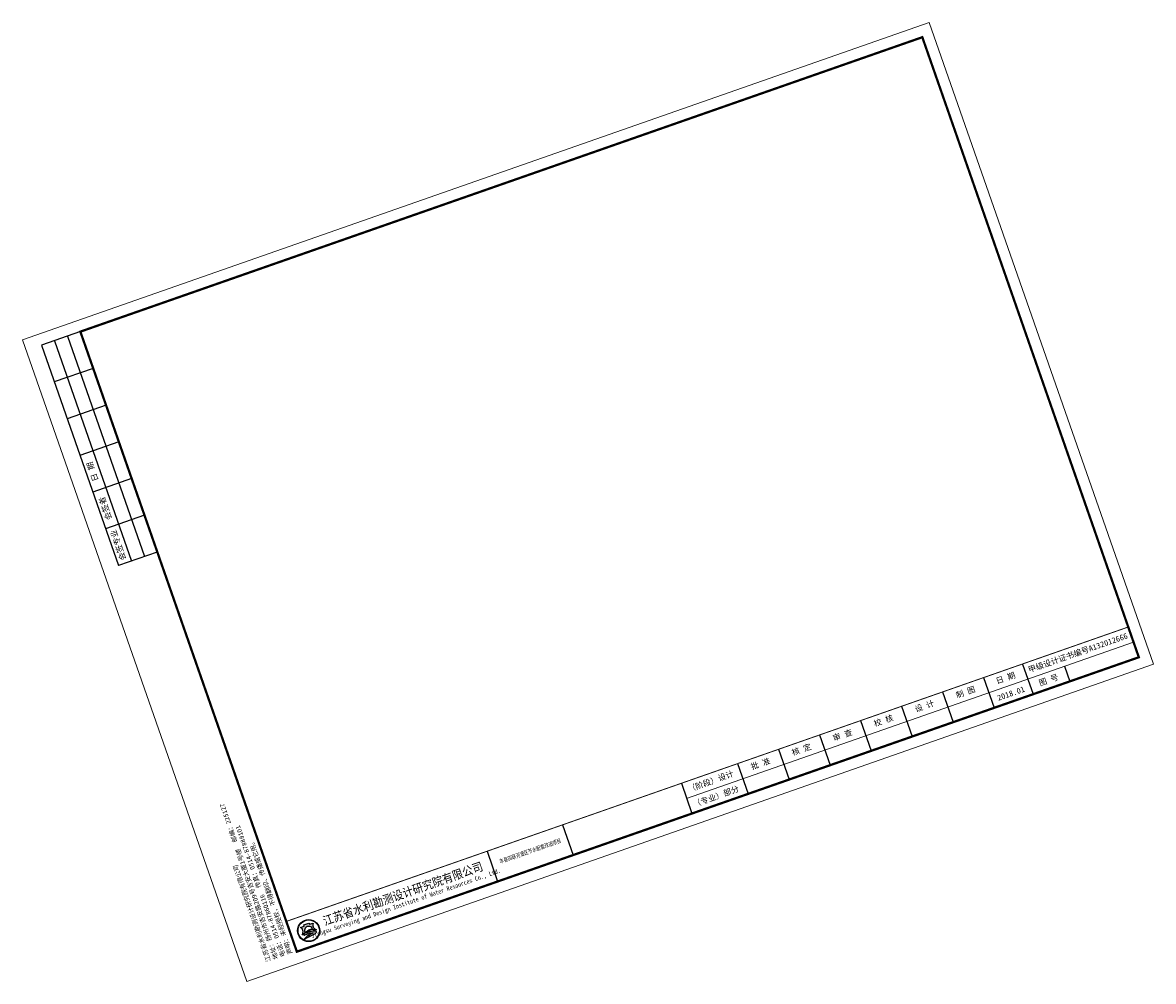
# Model space of a CAD drawing. Header units: millimetres. Extents: x -1851 to 142262423, y -629789 to 22327943.
# Tile 68 of 69: x 8231183 to 8899264, y 4127401 to 4693421. Entities that reach past the tile are written whole.
import ezdxf
from ezdxf.enums import TextEntityAlignment as Align

# ---------------------------------------------------------------- set-up
doc = ezdxf.new("R2010")
doc.units = ezdxf.units.MM
doc.layers.add('断面', color=7, linetype='Continuous')
doc.styles.add('LYJFS', font='times.ttf', dxfattribs={"width": 0.7})
doc.styles.add('仿宋', font='FangSong_GB2312.ttf')
doc.styles.add('宋体', font='txt', dxfattribs={"height": 3.5})

# ---------------------------------------------------------------- blocks, each defined once
blk = doc.blocks.new('tk')
h = blk.add_hatch(color=152)
h.dxf.hatch_style = 1
h.paths.add_polyline_path([(6876.364125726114, 854.2295714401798, 1), (6866.686434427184, 854.2295714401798, 1)])
h.paths.add_polyline_path([(6876.201261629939, 854.2295714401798, 1), (6866.84929852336, 854.2295714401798, 1)], flags=16)
h = blk.add_hatch(color=152)
h.dxf.hatch_style = 1
edge = h.paths.add_edge_path()
edge.add_arc((6873.407199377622, 851.8047045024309), 1.461698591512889, 43.31770961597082, 70.37003522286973)
edge.add_arc((6872.0275850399, 847.9366998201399), 5.568375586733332, 70.37003522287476, 84.52854590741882)
edge.add_arc((6871.440752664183, 841.8102204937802), 11.72289597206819, 84.5285459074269, 95.17746754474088)
edge.add_arc((6871.582339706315, 852.1014277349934), 1.831337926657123, 111.7965680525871, 130.9174013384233, ccw=False)
edge.add_arc((6873.47809212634, 847.3608850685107), 6.936886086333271, 98.84274785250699, 111.79656805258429, ccw=False)
edge.add_arc((6874.544451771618, 840.506451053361), 13.873772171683, 95.21036804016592, 98.84274785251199, ccw=False)
edge.add_ellipse((6871.525280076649, 854.5219636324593), major_axis=(-1.773815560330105, 0), ratio=0.8776980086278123, start_angle=172.6538623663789, end_angle=176.9129867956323)
edge.add_arc((6873.117644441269, 844.1909795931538), 10.24870363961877, 88.99992913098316, 98.52267106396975)
edge.add_arc((6872.724314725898, 846.8157053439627), 7.594670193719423, 98.5226710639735, 116.8491039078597)
edge.add_arc((6869.849912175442, 852.4939579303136), 1.230336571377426, 116.8491039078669, 139.2900683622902)
edge.add_arc((6869.065436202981, 853.1689503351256), 0.1954369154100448, 139.2900683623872, 263.050638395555)
edge.add_arc((6869.248585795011, 854.6715617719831), 1.70916902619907, 263.0506383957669, 272.136251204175)
edge.add_arc((6870.416233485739, 823.3689317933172), 29.61523112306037, 88.46268833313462, 92.13625120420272, ccw=False)
edge.add_arc((6871.07395213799, 847.876297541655), 5.099041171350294, 68.07113774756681, 88.46268833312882, ccw=False)
edge.add_arc((6875.183614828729, 831.3122526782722), 21.4080615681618, 95.91294384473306, 98.79521578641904)
edge.add_arc((6873.816328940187, 840.1492628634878), 12.46590188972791, 98.79521578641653, 117.8496747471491)
edge.add_arc((6932.315236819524, 613.7362839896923), 245.9934265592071, 104.7703900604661, 105.15790668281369, ccw=False)
edge.add_line((6869.600177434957, 851.6009245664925), (6868.796656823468, 851.2750728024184))
edge.add_arc((6890.157828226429, 754.105500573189), 99.48982566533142, 100.90627282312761, 102.39834375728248, ccw=False)
edge.add_line((6871.334059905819, 851.7983414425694), (6870.72346251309, 851.6097564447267))
edge.add_arc((6868.414090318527, 880.2016823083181), 28.68503833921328, 274.6177604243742, 279.6944367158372)
edge.add_arc((6872.474319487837, 856.4344682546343), 4.573507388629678, 279.694436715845, 287.6119267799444)
edge.add_arc((6873.358587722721, 853.648913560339), 1.650966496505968, 287.6119267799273, 311.5140981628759)
edge.add_arc((6874.270477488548, 852.6187205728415), 0.2751610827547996, 311.5140981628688, 403.3177096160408)
edge = h.paths.add_edge_path()
edge.add_arc((6875.946394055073, 855.3665725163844), 2.066422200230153, 138.9741968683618, 204.1180883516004, ccw=False)
edge.add_line((6874.387456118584, 856.7229696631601), (6872.690352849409, 856.7229696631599))
edge.add_line((6872.69035284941, 856.7229696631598), (6872.69035284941, 857.3096342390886))
edge.add_line((6872.69035284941, 857.3096342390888), (6870.360207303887, 857.3096342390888))
edge.add_line((6870.360207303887, 857.3096342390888), (6870.360207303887, 856.7229696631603))
edge.add_line((6870.360207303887, 856.7229696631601), (6868.663104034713, 856.7229696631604))
edge.add_arc((6867.104166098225, 855.3665725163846), 2.066422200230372, -24.118088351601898, 41.0258031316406, ccw=False)
edge.add_arc((6865.567634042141, 856.05447875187), 3.749914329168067, 314.34412131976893, 335.8819116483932, ccw=False)
edge.add_arc((6867.522236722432, 856.4070458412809), 3.106664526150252, 282.3877277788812, 290.1465811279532)
edge.add_arc((6864.457993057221, 864.7594382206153), 12.00340818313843, 290.1465811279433, 296.6495194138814)
edge.add_ellipse((6871.525280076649, 854.5219636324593), major_axis=(-1.773815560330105, 0), ratio=0.8776980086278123, start_angle=176.9129867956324, end_angle=378.37473811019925, ccw=False)
edge.add_ellipse((6871.525280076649, 854.5219636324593), major_axis=(-1.773815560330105, 0), ratio=0.8776980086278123, start_angle=172.653862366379, end_angle=176.9129867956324, ccw=False)
edge.add_ellipse((6871.525280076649, 854.5219636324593), major_axis=(-1.773815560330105, 0), ratio=0.8776980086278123, start_angle=161.6252618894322, end_angle=172.653862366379, ccw=False)
edge.add_arc((6878.592567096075, 864.759438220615), 12.00340818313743, 243.3504805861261, 249.853418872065)
edge.add_arc((6875.528323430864, 856.4070458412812), 3.106664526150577, 249.8534188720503, 257.61227222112)
edge.add_arc((6877.482926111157, 856.05447875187), 3.74991432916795, 204.1180883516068, 225.6558786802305, ccw=False)
at = {"lineweight": 0}
for p, q in [((6838.597780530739, 842.2295714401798), (6838.597780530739, 1139.229571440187)), ((6838.597780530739, 1139.229571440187), (7258.597780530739, 1139.229571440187)), ((7258.597780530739, 1139.229571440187), (7258.597780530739, 842.2295714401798)), ((7253.597780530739, 854.2295714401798), (7046.597780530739, 854.2295714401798)), ((7258.597780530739, 842.2295714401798), (6838.597780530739, 842.2295714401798))]:
    blk.add_line(p, q, dxfattribs=at)
for p, q in [((6863.597780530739, 1134.229571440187), (6845.597780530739, 1134.229571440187)), ((6845.597780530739, 1134.229571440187), (6845.597780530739, 1032.229571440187)), ((6851.597780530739, 1134.229571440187), (6851.597780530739, 1032.229571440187)), ((6857.597780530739, 1134.229571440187), (6857.597780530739, 1032.229571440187)), ((6863.597780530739, 1117.229571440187), (6845.597780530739, 1117.229571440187)), ((6863.597780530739, 1100.229571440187), (6845.597780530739, 1100.229571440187)), ((6863.597780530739, 1083.229571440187), (6845.597780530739, 1083.229571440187)), ((6863.597780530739, 1066.229571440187), (6845.597780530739, 1066.229571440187)), ((6863.597780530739, 1049.229571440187), (6845.597780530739, 1049.229571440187)), ((6863.597780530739, 1032.229571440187), (6845.597780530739, 1032.229571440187)), ((6956.597780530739, 861.2295714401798), (6956.597780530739, 847.2295714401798)), ((6991.597780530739, 861.2295714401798), (6991.597780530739, 847.2295714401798)), ((7046.597780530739, 861.2295714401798), (7046.597780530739, 847.2295714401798)), ((7072.597780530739, 861.2295714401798), (7072.597780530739, 847.2295714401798)), ((7091.597780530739, 861.2295714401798), (7091.597780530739, 847.2295714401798)), ((7110.597780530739, 861.2295714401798), (7110.597780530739, 847.2295714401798)), ((7129.597780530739, 861.2295714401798), (7129.597780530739, 847.2295714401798)), ((7148.597780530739, 861.2295714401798), (7148.597780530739, 847.2295714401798)), ((7167.597780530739, 861.2295714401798), (7167.597780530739, 847.2295714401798)), ((7186.597780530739, 861.2295714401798), (7186.597780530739, 847.2295714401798)), ((7204.597780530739, 861.2295714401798), (7204.597780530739, 847.2295714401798)), ((7221.597780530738, 854.2295714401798), (7221.597780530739, 847.2295714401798))]:
    blk.add_line(p, q)
at = {"lineweight": 0, "const_width": 1}
blk.add_lwpolyline([(6863.597780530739, 1134.229571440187), (7253.597780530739, 1134.229571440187), (7253.597780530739, 847.2295714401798), (6863.597780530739, 847.2295714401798)], close=True, dxfattribs=at)
at = {"lineweight": 0, "const_width": 0.4}
blk.add_lwpolyline([(7253.597780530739, 861.2295714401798), (6863.597780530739, 861.2295714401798)], dxfattribs=at)
at = {"color": 152}
for points in [[(6869.8419023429, 854.0311891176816, -0.02838203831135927), (6868.592243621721, 853.4904639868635, -0.03386732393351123), (6868.188697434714, 853.3727099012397, 0.09425397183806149), (6868.990200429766, 854.5221939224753, 0.2921547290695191), (6868.663104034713, 856.7229696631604), (6870.360207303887, 856.7229696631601), (6870.360207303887, 857.3096342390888), (6872.69035284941, 857.3096342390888), (6872.69035284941, 856.7229696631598), (6874.387456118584, 856.7229696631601, 0.29215472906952), (6874.06035972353, 854.5221939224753, 0.09425397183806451), (6874.861862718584, 853.3727099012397, -0.03386732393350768), (6874.458316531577, 853.4904639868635, -0.02838203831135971), (6873.208657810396, 854.0311891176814)], [(6873.296521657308, 854.4381220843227, 0.04157472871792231), (6871.598778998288, 854.3265098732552, 0.08013502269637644), (6869.294240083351, 853.5916630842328, 0.09823132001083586), (6868.917290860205, 853.2964201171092, 0.599439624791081), (6869.041789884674, 852.9749492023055, 0.03966424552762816), (6869.312296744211, 852.9635806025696, -0.01603031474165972), (6871.210748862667, 852.9735033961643, -0.08921046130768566), (6872.978215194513, 852.6064141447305, 0.01257694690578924), (6871.910251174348, 852.4685801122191, 0.08333285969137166), (6867.992840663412, 851.171317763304, -0.001690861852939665), (6869.600177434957, 851.6009245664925), (6868.796656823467, 851.275072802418, -0.006510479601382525), (6871.334059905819, 851.7983414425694), (6870.72346251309, 851.6097564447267, 0.02215480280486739), (6873.244469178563, 851.9262713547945, 0.03456031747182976), (6873.858117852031, 852.0753316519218, 0.1046726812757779), (6874.452855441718, 852.4126819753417, 0.4234638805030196), (6874.470673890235, 852.8074929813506, 0.1185893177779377), (6873.898248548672, 853.1814519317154, 0.06185687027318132), (6872.558528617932, 853.479704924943, 0.04649815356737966), (6870.382867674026, 853.4852866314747, -0.08362449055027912), (6870.902341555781, 853.8018397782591, -0.05658197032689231), (6872.411732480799, 854.2153190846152, -0.01585057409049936), (6873.284535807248, 854.3228965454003)]]:
    blk.add_lwpolyline(points, format="xyb", dxfattribs=at)
for radius in [4.838845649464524, 4.675981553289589]:
    blk.add_circle((6871.525280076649, 854.2295714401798), radius, dxfattribs=at)
blk.add_arc((6873.478092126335, 847.3608850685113), 6.936886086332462, 98.84274785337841, 111.7965680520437, dxfattribs=at)
for start_param, end_param in [(2.820892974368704, 6.603884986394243), (3.013378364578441, 3.087714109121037)]:
    blk.add_ellipse((6871.525280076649, 854.5219636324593), major_axis=(-1.773815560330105, 0), ratio=0.8776980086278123, start_param=start_param, end_param=end_param, dxfattribs=at)
at = {"style": '宋体'}
for s, height, width, p in [('江苏省水利勘测设计研究院有限公司', 3.75, 0.9, (6915.725099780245, 855.9804173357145)), ('丰县四联河灌区节水配套改造项目', 1.8, 0.75, (6974.43168055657, 855.1042281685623)), ('Jiangsu Surveying and Design Institute of Water Resources Co., Ltd.', 2, 0.8, (6915.552971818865, 851.2429752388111))]:
    blk.add_text(s, height=height, dxfattribs=dict(at, width=width)).set_placement(p, align=Align.MIDDLE)
at = {"style": 'LYJFS'}
for s, p in [('（阶段）', (7055.431710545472, 857.7295714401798)), ('（专业）', (7055.431710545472, 850.7295714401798))]:
    blk.add_text(s, height=2.5, dxfattribs=at).set_placement(p, align=Align.MIDDLE_CENTER)
at = {"style": '仿宋'}
blk.add_text('2018.01', height=2.5, dxfattribs=at).set_placement((7195.597780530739, 850.7295714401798), align=Align.MIDDLE)
at = {"rotation": 90}
for s, insert, char_height, attachment_point, style in [('日 期', (6848.597780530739, 1074.729571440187), 2.5, 5, '宋体'), ('会签者', (6848.597780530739, 1057.729571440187), 2.5, 5, '宋体'), ('会签专业', (6848.597780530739, 1040.729571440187), 2.5, 5, '宋体'), ('江苏省水利勘测设计研究院有限公司\\P地址：扬州市吉安路209号吉安大厦1号楼  邮编：225127\\P电话：0514-87860116  传真：0514-87889101\\P声明：未经授权，不得翻印、传播或它用。', (6861.892912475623, 847.1478961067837), 2, 7, '仿宋')]:
    blk.add_mtext(s, dxfattribs=dict(at, insert=insert, char_height=char_height, attachment_point=attachment_point, style=style))
at = {"char_height": 2.5, "attachment_point": 5, "style": '宋体'}
for s, insert in [('设计', (7065.999934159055, 857.7295714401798)), ('批 准', (7082.097780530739, 857.7295714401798)), ('核 定', (7101.035280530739, 857.701793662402)), ('审 查', (7120.028336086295, 857.702857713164)), ('校 核', (7139.063058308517, 857.7728530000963)), ('设 计', (7158.070002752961, 857.8229020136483)), ('制 图', (7177.014447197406, 857.7074956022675)), ('日 期', (7195.597780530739, 857.7295714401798)), ('甲级设计证书编号A132012666', (7229.097780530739, 857.7295714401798)), ('部分', (7065.999934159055, 850.7295714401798)), ('图 号', (7213.097780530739, 850.7295714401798))]:
    blk.add_mtext(s, dxfattribs=dict(at, insert=insert))

msp = doc.modelspace()

# ---------------------------------------------------------------- block references
at = {"layer": '断面', "xscale": 1351.11990383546, "yscale": 1351.11990383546, "zscale": 1351.11990383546, "rotation": 19.26194485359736}
msp.add_blockref('tk', (16431.40976781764, 5067.476569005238), dxfattribs=at)

doc.saveas('drawing.dxf')
